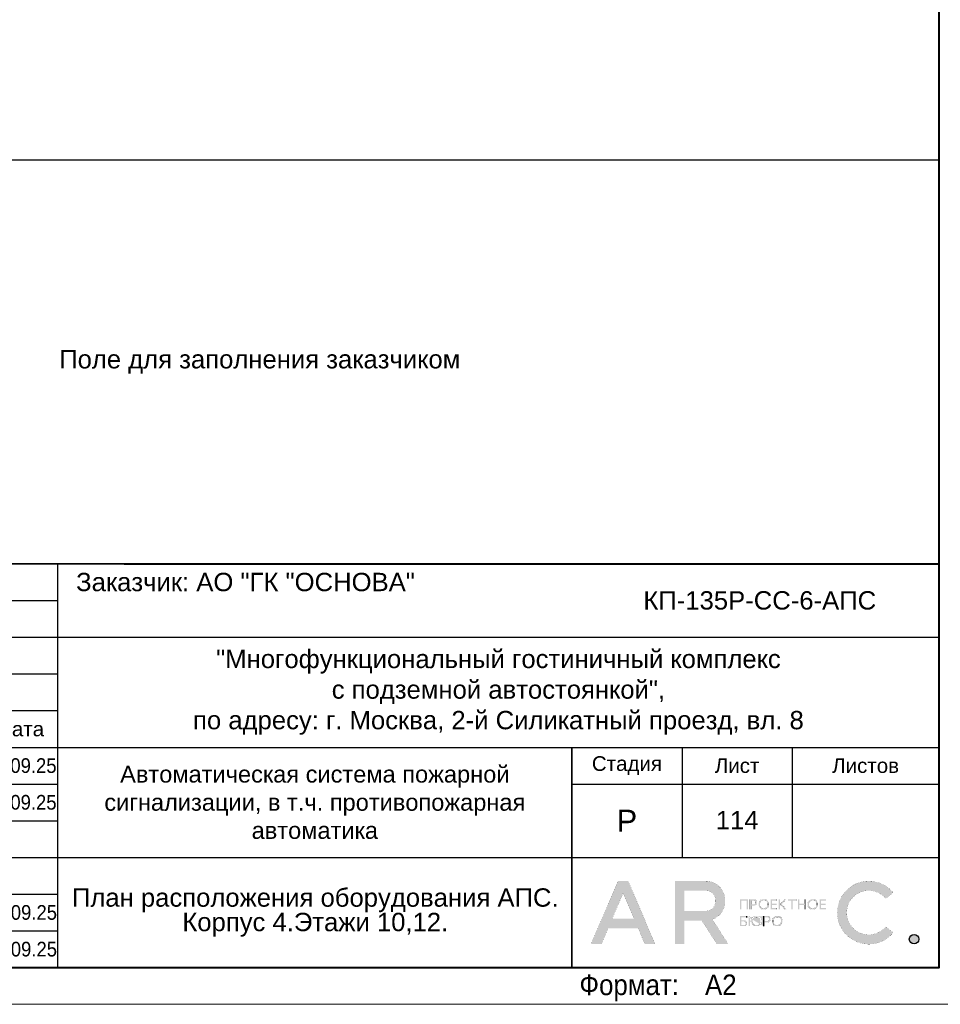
# Model space of a CAD drawing. Header units: millimetres. Extents: x -816133 to 919604, y 87941 to 147341.
# Tile 162 of 256: x 11848 to 24384, y 87941 to 101352. Entities that reach past the tile are written whole.
import ezdxf
from ezdxf.enums import TextEntityAlignment as Align

# ---------------------------------------------------------------- set-up
doc = ezdxf.new("R2010")
doc.units = ezdxf.units.MM
doc.layers.get('Defpoints').update_dxf_attribs({"color": 252})
doc.layers.add('DB CP Оформление', color=7, linetype='Continuous', lineweight=25)
doc.layers.add('Рамка', color=7, linetype='Continuous', lineweight=18)
doc.layers.add('DB CP Подписи', color=7, linetype='Continuous', lineweight=25, true_color=0x0a45f5)
doc.layers.add('Автоматика', color=1, linetype='Continuous')
doc.layers.add('формат', color=250, linetype='Continuous')
doc.styles.add('Arial', font='arial.ttf', dxfattribs={"width": 0.9, "height": 699.9999999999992})
doc.styles.add('CP.Text', font='arial.ttf')
doc.styles.add('CP.Text дата', font='arial.ttf', dxfattribs={"width": 0.9})

# ---------------------------------------------------------------- blocks, each defined once
blk = doc.blocks.new('*U1162')
at = {"color": 0, "lineweight": 0}
blk.add_lwpolyline([(-841, 3.464264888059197e-14), (6.661338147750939e-14, 6.661338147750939e-14), (-1.377945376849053e-14, 594.0000000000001), (-841.0000000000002, 594.0000000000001)], close=True, dxfattribs=at)
at = {"lineweight": 40}
blk.add_lwpolyline([(-821, 5.000000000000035), (-4.999999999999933, 5.000000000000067), (-5.000000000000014, 589.0000000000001), (-821.0000000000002, 589.0000000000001)], close=True, dxfattribs=at)
at = {"style": 'Arial', "width": 0.9}
blk.add_text('Формат:', height=2.8, dxfattribs=at).set_placement((-53.97311837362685, 1.250000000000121))
at = {"style": 'Arial', "width": 0.9, "flags": 8}
blk.add_attdef('FORMAT', (-36.87188609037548, 1.257088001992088), '', height=2.8, dxfattribs=at)
blk = doc.blocks.new('Попов')
at = {"layer": 'DB CP Подписи', "color": 160, "true_color": 0x0a45f5}
for points in [[(7.394956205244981, 7.032094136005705), (4.284556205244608, 0.8400941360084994), (3.982156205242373, 0.4944941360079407), (3.665356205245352, 0.2583778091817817), (3.190156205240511, 0.09837780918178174), (2.801356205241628, 0.2064941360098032), (2.509696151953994, 0.451294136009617), (2.383756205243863, 0.7680941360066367), (2.429696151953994, 0.9984941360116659), (2.62855620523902, 1.243294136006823), (3.319756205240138, 1.603294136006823), (3.895756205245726, 1.848094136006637), (4.370956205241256, 1.992094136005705), (4.918156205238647, 1.992094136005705)], [(7.394956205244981, 7.032094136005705), (6.962956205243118, 6.427294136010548), (4.918156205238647, 1.992094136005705)], [(8.094156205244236, 0.03369413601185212), (8.828556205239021, 0.5520941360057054), (9.980556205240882, 1.272094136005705), (10.85895620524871, 1.761694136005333), (10.41255620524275, 1.084894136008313), (11.57895620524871, 2.611294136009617), (12.16935620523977, 3.84969413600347), (12.471756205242, 4.713694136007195), (12.629696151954, 5.419294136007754), (12.689696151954, 6.2400941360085), (12.54375620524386, 6.945694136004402), (12.34215620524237, 7.075294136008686), (12.03975620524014, 7.075294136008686), (11.64969615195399, 6.6000941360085), (11.379696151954, 5.779294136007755), (11.21895620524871, 4.728094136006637), (10.72935620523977, 3.014494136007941), (9.418956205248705, 0.0336941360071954)], [(5.979696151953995, 4.069175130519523), (4.859696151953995, -0.1216221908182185), (5.311356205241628, 0.624094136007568), (5.311356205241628, 0.8688941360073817), (5.624396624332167, 1.697142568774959), (6.247356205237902, 2.150494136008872), (6.650556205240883, 2.323294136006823), (6.909756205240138, 2.323294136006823), (7.125756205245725, 2.150494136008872), (7.125756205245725, 1.747294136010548), (6.82335620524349, 1.243294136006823), (6.333756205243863, 0.7968941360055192), (5.714556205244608, 0.5088941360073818), (5.412156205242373, 0.5952941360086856), (5.49855620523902, 1.286494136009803), (5.817585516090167, 1.879286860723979), (5.714556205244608, 1.286494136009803), (5.829756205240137, 0.9552941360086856), (6.146556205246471, 0.8832941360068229), (6.794556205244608, 1.012894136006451), (7.528956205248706, 1.459294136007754), (8.119356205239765, 2.064094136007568), (8.407356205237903, 2.510494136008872), (8.407356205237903, 2.899294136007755), (8.320956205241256, 3.028894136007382), (8.090556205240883, 2.956894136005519), (7.816956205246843, 2.366494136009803), (7.816956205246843, 1.963294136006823), (7.989756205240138, 1.776094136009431), (8.364156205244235, 1.891294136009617), (8.82495620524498, 2.323294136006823), (9.055356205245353, 2.697694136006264), (9.271356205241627, 3.302494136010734), (9.012156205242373, 3.561694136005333), (8.882556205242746, 3.561694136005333), (8.709696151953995, 3.3600941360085), (8.709696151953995, 2.978377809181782), (9.039696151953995, 2.408377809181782), (10.349696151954, 3.378377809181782), (11.11969615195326, 4.410259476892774), (11.27818451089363, 5.133235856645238), (11.35539592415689, 5.654323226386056), (11.38831620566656, 5.819447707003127), (11.35539592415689, 5.654323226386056)], [(3.521356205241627, 2.971294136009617), (4.126156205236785, 3.244894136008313), (4.932556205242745, 3.475294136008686), (6.444556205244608, 3.835294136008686), (7.495756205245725, 4.080094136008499)], [(3.521356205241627, 2.971294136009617), (3.294445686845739, 2.859738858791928), (4.789696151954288, 2.859738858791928)], [(1.534156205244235, 0.8688941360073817), (1.303756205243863, 1.041694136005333), (1.217356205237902, 1.214494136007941), (1.447756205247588, 1.416094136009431), (2.038156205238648, 1.603294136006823), (2.815756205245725, 1.761694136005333), (3.506956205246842, 1.876894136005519), (4.357209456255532, 1.989153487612), (4.918156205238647, 1.992094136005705)]]:
    blk.add_spline(points, degree=3, dxfattribs=at)
at = {"layer": 'DB CP Подписи'}
blk.add_spline([(8.094156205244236, 0.03369413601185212), (7.791756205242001, -0.2544480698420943), (7.618956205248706, -0.4847058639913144), (7.618956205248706, -0.8015058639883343), (7.950156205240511, -1.060705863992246), (8.569356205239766, -1.060705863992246), (8.943756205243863, -0.7583058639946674), (9.116556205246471, -0.4991058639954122), (9.418956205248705, 0.0336941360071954)], degree=3, dxfattribs=at)
blk = doc.blocks.new('A$Cf51998ab')
at = {"layer": 'DB CP Подписи'}
for points in [[(2.024743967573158, 7.175397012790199), (0.02474396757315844, 3.175397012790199), (2.524743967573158, 0.1753970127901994), (9.524743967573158, 6.675397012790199), (17.02474396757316, 19.1753970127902), (23.52474396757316, 28.6753970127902), (29.02474396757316, 35.6753970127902), (35.52474396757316, 43.6753970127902), (36.52474396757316, 44.6753970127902), (30.02474396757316, 30.6753970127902), (28.52474396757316, 26.1753970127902), (28.52474396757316, 25.1753970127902), (31.52474396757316, 26.6753970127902), (36.02474396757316, 30.1753970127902), (43.52474396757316, 36.1753970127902), (45.52474396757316, 39.1753970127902), (47.52474396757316, 42.6753970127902), (47.52474396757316, 43.1753970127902), (48.02474396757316, 44.1753970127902), (40.52474396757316, 31.1753970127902), (37.52474396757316, 25.6753970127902), (40.52474396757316, 25.1753970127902), (47.02474396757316, 28.6753970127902), (47.52474396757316, 29.1753970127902)], [(66.52474396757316, 31.6753970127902), (75.02474396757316, 39.1753970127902), (79.02474396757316, 43.6753970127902), (79.52474396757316, 46.6753970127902), (75.02474396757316, 41.6753970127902), (69.02474396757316, 32.6753970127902), (61.02474396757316, 18.6753970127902), (57.02474396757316, 11.6753970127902), (61.52474396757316, 15.6753970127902)], [(57.52474396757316, 34.1753970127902), (54.52474396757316, 34.1753970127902), (50.02474396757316, 31.1753970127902), (49.52474396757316, 26.1753970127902), (54.02474396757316, 27.6753970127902), (56.02474396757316, 29.1753970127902), (58.02474396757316, 33.1753970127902), (57.52474396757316, 34.1753970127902)], [(59.02474396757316, 30.6753970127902), (55.49455854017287, 28.71229258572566), (55.52474396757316, 25.6753970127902), (57.52474396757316, 25.6753970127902), (62.02474396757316, 27.6753970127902), (65.02474396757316, 29.6753970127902), (65.52474396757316, 30.1753970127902)], [(71.80259313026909, 27.23596012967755), (75.18207571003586, 30.02247973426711), (81.43411698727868, 33.40007838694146), (87.77064376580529, 36.27103771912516), (91.06563812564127, 37.45319772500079)]]:
    blk.add_spline(points, degree=3, dxfattribs=at)
blk = doc.blocks.new('Лого')
at = {"layer": 'DB CP Оформление'}
h = blk.add_hatch(color=0, dxfattribs=at)
edge = h.paths.add_edge_path()
edge.add_line((-3.149615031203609, 491.8564630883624), (-2.145539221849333, 491.0307320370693))
edge.add_arc((-5.466713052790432, 493.7619962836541), 4.300000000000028, 39.43316774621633, 320.5668322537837, ccw=False)
edge.add_line((-2.145539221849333, 496.4932605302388), (-3.149615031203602, 495.6675294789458))
edge.add_arc((-5.466713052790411, 493.7619962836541), 3.000000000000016, 39.43316774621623, 320.5668322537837)
edge = h.paths.add_edge_path()
edge.add_arc((0.7039796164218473, 490.1453402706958), 0.65, 0, 360)
h.paths.add_polyline_path([(-38.91856638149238, 496.3972109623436), (-37.43639440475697, 492.9290438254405), (-40.40073835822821, 492.9290438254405)], flags=16)
edge = h.paths.add_edge_path(flags=16)
edge.add_line((-30.56831019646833, 493.9825875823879), (-27.63778042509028, 493.9825875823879))
edge.add_arc((-27.63778042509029, 495.2825875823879), 1.299999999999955, 270.0000000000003, 360.0000000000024)
edge.add_line((-26.33778042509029, 495.2825875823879), (-26.33778042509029, 495.4512324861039))
edge.add_arc((-27.63778042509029, 495.4512324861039), 1.300000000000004, 359.9999999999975, 449.9999999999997)
edge.add_line((-27.63778042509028, 496.7512324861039), (-30.56831019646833, 496.7512324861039))
edge.add_line((-30.56831019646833, 496.7512324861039), (-30.56831019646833, 493.9825875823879))
h.paths.add_polyline_path([(-35.9689509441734, 489.4953402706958), (-36.88082038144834, 491.6290438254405), (-40.956312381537, 491.6290438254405), (-41.8681818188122, 489.4953402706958), (-43.28192242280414, 489.4953402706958), (-39.6254366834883, 498.0512324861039), (-38.21169607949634, 498.0512324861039), (-34.55521034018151, 489.4953402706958)])
edge = h.paths.add_edge_path()
edge.add_line((-30.56831019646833, 489.4953402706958), (-31.86831019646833, 489.4953402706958))
edge.add_line((-31.86831019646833, 489.4953402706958), (-31.86831019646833, 498.0512324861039))
edge.add_line((-31.86831019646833, 498.0512324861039), (-27.63778042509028, 498.0512324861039))
edge.add_arc((-27.63778042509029, 495.4512324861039), 2.600000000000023, 0, 89.99999999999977, ccw=False)
edge.add_line((-25.03778042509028, 495.4512324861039), (-25.03778042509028, 495.2825875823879))
edge.add_arc((-27.63778042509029, 495.2825875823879), 2.600000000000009, -70.23716168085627, 0, ccw=False)
edge.add_line((-26.75864866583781, 492.8357268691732), (-24.6131234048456, 489.4953402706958))
edge.add_line((-24.6131234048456, 489.4953402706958), (-26.15818166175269, 489.4953402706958))
edge.add_line((-26.15818166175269, 489.4953402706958), (-28.20534579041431, 492.6825875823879))
edge.add_line((-28.20534579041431, 492.6825875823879), (-30.56831019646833, 492.6825875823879))
edge.add_line((-30.56831019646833, 492.6825875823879), (-30.56831019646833, 489.4953402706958))
edge = h.paths.add_edge_path(flags=16)
edge.add_line((-21.27053753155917, 492.6928723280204), (-21.27053753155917, 492.5228723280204))
edge.add_arc((-20.82053753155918, 492.5228723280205), 0.4499999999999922, 180.0000000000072, 270.0000000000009)
edge.add_line((-20.82053753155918, 492.0728723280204), (-20.69150461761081, 492.0728723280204))
edge.add_arc((-20.6915046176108, 492.5228723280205), 0.4500000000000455, 269.9999999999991, 359.9999999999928)
edge.add_line((-20.24150461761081, 492.5228723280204), (-20.24150461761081, 492.6928723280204))
edge.add_arc((-20.69150461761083, 492.6928723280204), 0.4500000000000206, 0, 89.99999999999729)
edge.add_line((-20.69150461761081, 493.1428723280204), (-20.82053753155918, 493.1428723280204))
edge.add_arc((-20.82053753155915, 492.6928723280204), 0.4500000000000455, 90.00000000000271, 180)
edge = h.paths.add_edge_path(flags=17)
edge.add_line((-21.62964566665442, 491.9228723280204), (-21.62964566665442, 492.5328723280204))
edge.add_line((-21.62964566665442, 492.5328723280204), (-21.45053753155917, 492.5328723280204))
edge.add_line((-21.45053753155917, 492.5328723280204), (-21.45053753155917, 492.5228723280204))
edge.add_arc((-20.85053753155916, 492.5228723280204), 0.6000000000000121, 180, 269.999999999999)
edge.add_line((-20.85053753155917, 491.9228723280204), (-20.66150461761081, 491.9228723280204))
edge.add_arc((-20.66150461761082, 492.5228723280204), 0.6000000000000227, 270.000000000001, 360)
edge.add_line((-20.06150461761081, 492.5228723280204), (-20.06150461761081, 492.6928723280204))
edge.add_arc((-20.66150461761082, 492.6928723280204), 0.6000000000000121, 0, 89.99999999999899)
edge.add_line((-20.66150461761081, 493.2928723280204), (-20.85053753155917, 493.2928723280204))
edge.add_arc((-20.85053753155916, 492.6928723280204), 0.6000000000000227, 90.00000000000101, 180)
edge.add_line((-21.45053753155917, 492.6928723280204), (-21.45053753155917, 492.6828723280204))
edge.add_line((-21.45053753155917, 492.6828723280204), (-21.62964566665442, 492.6828723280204))
edge.add_line((-21.62964566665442, 492.6828723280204), (-21.62964566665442, 493.2928723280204))
edge.add_line((-21.62964566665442, 493.2928723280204), (-21.80964566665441, 493.2928723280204))
edge.add_line((-21.80964566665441, 493.2928723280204), (-21.80964566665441, 491.9228723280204))
edge.add_line((-21.80964566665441, 491.9228723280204), (-21.62964566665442, 491.9228723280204))
edge = h.paths.add_edge_path(flags=16)
edge.add_line((-18.44160413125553, 492.6928723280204), (-18.44160413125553, 492.5228723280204))
edge.add_arc((-17.99160413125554, 492.5228723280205), 0.4499999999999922, 180.0000000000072, 270.0000000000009)
edge.add_line((-17.99160413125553, 492.0728723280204), (-17.86257121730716, 492.0728723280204))
edge.add_arc((-17.86257121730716, 492.5228723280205), 0.4500000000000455, 269.9999999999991, 359.9999999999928)
edge.add_line((-17.41257121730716, 492.5228723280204), (-17.41257121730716, 492.6928723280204))
edge.add_arc((-17.86257121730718, 492.6928723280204), 0.4500000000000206, 0, 89.99999999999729)
edge.add_line((-17.86257121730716, 493.1428723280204), (-17.99160413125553, 493.1428723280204))
edge.add_arc((-17.99160413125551, 492.6928723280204), 0.4500000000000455, 90.00000000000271, 180)
edge = h.paths.add_edge_path()
edge.add_line((-18.62160413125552, 492.6928723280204), (-18.62160413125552, 492.5228723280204))
edge.add_arc((-18.02160413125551, 492.5228723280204), 0.6000000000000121, 180, 269.999999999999)
edge.add_line((-18.02160413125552, 491.9228723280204), (-17.83257121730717, 491.9228723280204))
edge.add_arc((-17.83257121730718, 492.5228723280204), 0.6000000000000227, 270.000000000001, 360)
edge.add_line((-17.23257121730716, 492.5228723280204), (-17.23257121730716, 492.6928723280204))
edge.add_arc((-17.83257121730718, 492.6928723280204), 0.6000000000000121, 0, 89.99999999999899)
edge.add_line((-17.83257121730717, 493.2928723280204), (-18.02160413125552, 493.2928723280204))
edge.add_arc((-18.02160413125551, 492.6928723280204), 0.6000000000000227, 90.00000000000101, 180)
edge = h.paths.add_edge_path(flags=16)
edge.add_line((-13.61226025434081, 494.9777851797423), (-13.61226025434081, 494.8077851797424))
edge.add_arc((-13.16226025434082, 494.8077851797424), 0.4499999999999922, 180.0000000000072, 270.0000000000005)
edge.add_line((-13.16226025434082, 494.3577851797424), (-13.03322734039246, 494.3577851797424))
edge.add_arc((-13.03322734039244, 494.8077851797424), 0.4500000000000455, 269.9999999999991, 359.9999999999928)
edge.add_line((-12.58322734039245, 494.8077851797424), (-12.58322734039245, 494.9777851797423))
edge.add_arc((-13.03322734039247, 494.9777851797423), 0.4500000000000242, 0, 89.99999999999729)
edge.add_line((-13.03322734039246, 495.4277851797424), (-13.16226025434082, 495.4277851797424))
edge.add_arc((-13.16226025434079, 494.9777851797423), 0.4500000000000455, 90.00000000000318, 180)
edge = h.paths.add_edge_path()
edge.add_line((-13.79226025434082, 494.9777851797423), (-13.79226025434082, 494.8077851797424))
edge.add_arc((-13.19226025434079, 494.8077851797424), 0.6000000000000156, 180, 269.9999999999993)
edge.add_line((-13.19226025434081, 494.2077851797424), (-13.00322734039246, 494.2077851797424))
edge.add_arc((-13.00322734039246, 494.8077851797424), 0.6000000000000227, 270.000000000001, 360)
edge.add_line((-12.40322734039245, 494.8077851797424), (-12.40322734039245, 494.9777851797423))
edge.add_arc((-13.00322734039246, 494.9777851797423), 0.6000000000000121, 0, 89.99999999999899)
edge.add_line((-13.00322734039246, 495.5777851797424), (-13.19226025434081, 495.5777851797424))
edge.add_arc((-13.19226025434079, 494.9777851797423), 0.6000000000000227, 90.00000000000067, 180)
edge = h.paths.add_edge_path(flags=16)
edge.add_line((-20.28705089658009, 494.9777851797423), (-20.28705089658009, 494.8077851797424))
edge.add_arc((-19.8370508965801, 494.8077851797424), 0.4499999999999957, 180.0000000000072, 270.0000000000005)
edge.add_line((-19.83705089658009, 494.3577851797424), (-19.70801798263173, 494.3577851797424))
edge.add_arc((-19.70801798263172, 494.8077851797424), 0.4500000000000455, 269.9999999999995, 359.9999999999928)
edge.add_line((-19.25801798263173, 494.8077851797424), (-19.25801798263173, 494.9777851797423))
edge.add_arc((-19.70801798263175, 494.9777851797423), 0.4500000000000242, 0, 89.99999999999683)
edge.add_line((-19.70801798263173, 495.4277851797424), (-19.83705089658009, 495.4277851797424))
edge.add_arc((-19.83705089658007, 494.9777851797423), 0.4500000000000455, 90.00000000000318, 180)
edge = h.paths.add_edge_path()
edge.add_line((-20.46705089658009, 494.9777851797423), (-20.46705089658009, 494.8077851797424))
edge.add_arc((-19.86705089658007, 494.8077851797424), 0.6000000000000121, 180, 269.999999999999)
edge.add_line((-19.86705089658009, 494.2077851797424), (-19.67801798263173, 494.2077851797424))
edge.add_arc((-19.67801798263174, 494.8077851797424), 0.6000000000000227, 270.000000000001, 360)
edge.add_line((-19.07801798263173, 494.8077851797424), (-19.07801798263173, 494.9777851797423))
edge.add_arc((-19.67801798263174, 494.9777851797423), 0.6000000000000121, 0, 89.99999999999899)
edge.add_line((-19.67801798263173, 495.5777851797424), (-19.86705089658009, 495.5777851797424))
edge.add_arc((-19.86705089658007, 494.9777851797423), 0.6000000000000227, 90.00000000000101, 180)
edge = h.paths.add_edge_path(flags=16)
edge.add_arc((-19.22667760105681, 492.7878723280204), 0.1800000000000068, 270.0000000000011, 360)
edge.add_line((-19.04667760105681, 492.7878723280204), (-19.0466776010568, 492.9328723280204))
edge.add_arc((-19.22667760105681, 492.9328723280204), 0.1800000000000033, 0, 89.99999999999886)
edge.add_line((-19.2266776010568, 493.1128723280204), (-19.63443714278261, 493.1128723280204))
edge.add_line((-19.63443714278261, 493.1128723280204), (-19.6344371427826, 492.6078723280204))
edge.add_line((-19.6344371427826, 492.6078723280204), (-19.22667760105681, 492.6078723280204))
edge = h.paths.add_edge_path()
edge.add_line((-19.63443714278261, 491.9228723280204), (-19.81443714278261, 491.9228723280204))
edge.add_line((-19.81443714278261, 491.9228723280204), (-19.81443714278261, 493.2928723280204))
edge.add_line((-19.81443714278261, 493.2928723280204), (-19.2266776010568, 493.2928723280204))
edge.add_arc((-19.2266776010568, 492.9328723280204), 0.3600000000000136, 0, 89.99999999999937, ccw=False)
edge.add_line((-18.8666776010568, 492.9328723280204), (-18.86667760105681, 492.7878723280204))
edge.add_arc((-19.22667760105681, 492.7878723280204), 0.3600000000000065, -89.99999999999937, 0, ccw=False)
edge.add_line((-19.22667760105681, 492.4278723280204), (-19.63443714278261, 492.4278723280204))
edge.add_line((-19.63443714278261, 492.4278723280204), (-19.63443714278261, 491.9228723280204))
edge = h.paths.add_edge_path(flags=16)
edge.add_line((-22.41432519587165, 492.0728723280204), (-22.81592550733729, 492.0728723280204))
edge.add_line((-22.81592550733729, 492.0728723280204), (-22.81592550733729, 492.5700955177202))
edge.add_line((-22.81592550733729, 492.5700955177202), (-22.41432519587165, 492.5700955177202))
edge.add_arc((-22.41432519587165, 492.3900955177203), 0.17999999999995, -1.807620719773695e-11, 89.99999999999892, ccw=False)
edge.add_line((-22.23432519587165, 492.3900955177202), (-22.23432519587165, 492.2528723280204))
edge.add_arc((-22.41432519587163, 492.2528723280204), 0.1799999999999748, -90.00000000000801, 0, ccw=False)
h.paths.add_polyline_path([(-16.95626591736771, 495.5777851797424), (-17.51223811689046, 494.9677851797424), (-17.55459530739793, 494.9677851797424), (-17.55459530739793, 495.5777851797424), (-17.73459530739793, 495.5777851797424), (-17.73459530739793, 494.2077851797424), (-17.55459530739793, 494.2077851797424), (-17.55459530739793, 494.8177851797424), (-17.47826675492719, 494.8177851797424), (-16.92229455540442, 494.2077851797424), (-16.67874821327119, 494.2077851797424), (-17.32006333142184, 494.9114214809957), (-16.71271957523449, 495.5777851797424)])
edge = h.paths.add_edge_path()
edge.add_line((-22.10894538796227, 493.1128723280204), (-22.8159255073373, 493.1128723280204))
edge.add_line((-22.8159255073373, 493.1128723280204), (-22.81592550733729, 492.7200955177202))
edge.add_line((-22.81592550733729, 492.7200955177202), (-22.41432519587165, 492.7200955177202))
edge.add_arc((-22.41432519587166, 492.3600955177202), 0.3600000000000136, 0, 89.99999999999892, ccw=False)
edge.add_line((-22.05432519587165, 492.3600955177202), (-22.05432519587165, 492.2828723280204))
edge.add_arc((-22.41432519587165, 492.2828723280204), 0.3600000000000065, -89.99999999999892, 0, ccw=False)
edge.add_line((-22.41432519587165, 491.9228723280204), (-23.01592550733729, 491.9228723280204))
edge.add_line((-23.01592550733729, 491.9228723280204), (-23.01592550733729, 493.2928723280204))
edge.add_line((-23.01592550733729, 493.2928723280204), (-22.10894538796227, 493.2928723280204))
edge.add_line((-22.10894538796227, 493.2928723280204), (-22.10894538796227, 493.1128723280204))
h.paths.add_polyline_path([(-15.99401623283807, 495.3977851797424), (-16.45775531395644, 495.3977851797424), (-16.45775531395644, 495.5777851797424), (-15.35027715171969, 495.5777851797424), (-15.35027715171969, 495.3977851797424), (-15.81401623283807, 495.3977851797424), (-15.81401623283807, 494.2077851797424), (-15.99401623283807, 494.2077851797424)])
h.paths.add_polyline_path([(-14.219327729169, 494.9827851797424), (-14.219327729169, 495.5777851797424), (-14.039327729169, 495.5777851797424), (-14.039327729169, 494.2077851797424), (-14.219327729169, 494.2077851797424), (-14.219327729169, 494.8027851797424), (-14.92320967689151, 494.8027851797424), (-14.92320967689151, 494.2077851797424), (-15.10320967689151, 494.2077851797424), (-15.10320967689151, 495.5777851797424), (-14.92320967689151, 495.5777851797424), (-14.92320967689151, 494.9827851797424)])
h.paths.add_polyline_path([(-11.97615986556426, 494.8027851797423), (-11.97615986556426, 494.3877851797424), (-11.30687213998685, 494.3877851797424), (-11.30687213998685, 494.2077851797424), (-12.15615986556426, 494.2077851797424), (-12.15615986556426, 495.5777851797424), (-11.30687213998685, 495.5777851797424), (-11.30687213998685, 495.3977851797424), (-11.97615986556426, 495.3977851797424), (-11.97615986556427, 494.9827851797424), (-11.34484040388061, 494.9827851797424), (-11.34484040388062, 494.8027851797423)])
edge = h.paths.add_edge_path(flags=16)
edge.add_arc((-21.07411837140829, 495.0727851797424), 0.1800000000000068, 270.0000000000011, 360)
edge.add_line((-20.89411837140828, 495.0727851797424), (-20.89411837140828, 495.2177851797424))
edge.add_arc((-21.07411837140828, 495.2177851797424), 0.1800000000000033, 0, 89.99999999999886)
edge.add_line((-21.07411837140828, 495.3977851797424), (-21.48187791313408, 495.3977851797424))
edge.add_line((-21.48187791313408, 495.3977851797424), (-21.48187791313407, 494.8927851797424))
edge.add_line((-21.48187791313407, 494.8927851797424), (-21.07411837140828, 494.8927851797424))
h.paths.add_polyline_path([(-22.81592550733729, 494.2077851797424), (-23.01592550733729, 494.2077851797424), (-23.01592550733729, 495.5777851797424), (-21.90894538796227, 495.5777851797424), (-21.90894538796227, 494.2077851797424), (-22.10894538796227, 494.2077851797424), (-22.10894538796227, 495.3977851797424), (-22.81592550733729, 495.3977851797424)])
h.paths.add_polyline_path([(-18.65095050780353, 494.8027851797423), (-18.65095050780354, 494.3877851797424), (-17.98166278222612, 494.3877851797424), (-17.98166278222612, 494.2077851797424), (-18.83095050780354, 494.2077851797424), (-18.83095050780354, 495.5777851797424), (-17.98166278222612, 495.5777851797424), (-17.98166278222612, 495.3977851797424), (-18.65095050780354, 495.3977851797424), (-18.65095050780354, 494.9827851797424), (-18.01963104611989, 494.9827851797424), (-18.01963104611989, 494.8027851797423)])
edge = h.paths.add_edge_path()
edge.add_line((-21.48187791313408, 494.2077851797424), (-21.66187791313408, 494.2077851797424))
edge.add_line((-21.66187791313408, 494.2077851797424), (-21.66187791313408, 495.5777851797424))
edge.add_line((-21.66187791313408, 495.5777851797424), (-21.07411837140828, 495.5777851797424))
edge.add_arc((-21.07411837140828, 495.2177851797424), 0.3600000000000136, 0, 89.99999999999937, ccw=False)
edge.add_line((-20.71411837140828, 495.2177851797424), (-20.71411837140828, 495.0727851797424))
edge.add_arc((-21.07411837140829, 495.0727851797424), 0.3600000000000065, -89.99999999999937, 0, ccw=False)
edge.add_line((-21.07411837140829, 494.7127851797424), (-21.48187791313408, 494.7127851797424))
edge.add_line((-21.48187791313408, 494.7127851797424), (-21.48187791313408, 494.2077851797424))
edge = h.paths.add_edge_path()
edge.add_line((-19.81443714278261, 493.2928723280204), (-19.81443714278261, 491.9228723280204))
edge.add_line((-22.10894538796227, 493.2928723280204), (-22.10894538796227, 493.1128723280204))
at = {"layer": 'DB CP Оформление', "color": 0}
for p, q in [((-22.10894538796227, 493.2928723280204), (-22.10894538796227, 493.1128723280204)), ((-19.81443714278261, 493.2928723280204), (-19.81443714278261, 491.9228723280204))]:
    blk.add_line(p, q, dxfattribs=at)
at = {"layer": 'DB CP Оформление', "color": 0, "const_width": 0.01}
for points in [[(-35.9689509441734, 489.4953402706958), (-36.88082038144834, 491.6290438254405), (-40.956312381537, 491.6290438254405), (-41.8681818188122, 489.4953402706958), (-43.28192242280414, 489.4953402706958), (-39.6254366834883, 498.0512324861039), (-38.21169607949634, 498.0512324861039), (-34.55521034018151, 489.4953402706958)], [(-38.91856638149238, 496.3972109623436), (-37.43639440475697, 492.9290438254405), (-40.40073835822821, 492.9290438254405)], [(-22.81592550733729, 494.2077851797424), (-23.01592550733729, 494.2077851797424), (-23.01592550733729, 495.5777851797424), (-21.90894538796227, 495.5777851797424), (-21.90894538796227, 494.2077851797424), (-22.10894538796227, 494.2077851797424), (-22.10894538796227, 495.3977851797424), (-22.81592550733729, 495.3977851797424)], [(-18.65095050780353, 494.8027851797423), (-18.65095050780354, 494.3877851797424), (-17.98166278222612, 494.3877851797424), (-17.98166278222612, 494.2077851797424), (-18.83095050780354, 494.2077851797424), (-18.83095050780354, 495.5777851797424), (-17.98166278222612, 495.5777851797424), (-17.98166278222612, 495.3977851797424), (-18.65095050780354, 495.3977851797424), (-18.65095050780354, 494.9827851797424), (-18.01963104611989, 494.9827851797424), (-18.01963104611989, 494.8027851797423)], [(-16.95626591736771, 495.5777851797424), (-17.51223811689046, 494.9677851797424), (-17.55459530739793, 494.9677851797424), (-17.55459530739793, 495.5777851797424), (-17.73459530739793, 495.5777851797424), (-17.73459530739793, 494.2077851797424), (-17.55459530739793, 494.2077851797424), (-17.55459530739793, 494.8177851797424), (-17.47826675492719, 494.8177851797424), (-16.92229455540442, 494.2077851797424), (-16.67874821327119, 494.2077851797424), (-17.32006333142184, 494.9114214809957), (-16.71271957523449, 495.5777851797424)], [(-15.99401623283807, 495.3977851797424), (-16.45775531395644, 495.3977851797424), (-16.45775531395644, 495.5777851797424), (-15.35027715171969, 495.5777851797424), (-15.35027715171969, 495.3977851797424), (-15.81401623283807, 495.3977851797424), (-15.81401623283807, 494.2077851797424), (-15.99401623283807, 494.2077851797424)], [(-14.219327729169, 494.9827851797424), (-14.219327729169, 495.5777851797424), (-14.039327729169, 495.5777851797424), (-14.039327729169, 494.2077851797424), (-14.219327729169, 494.2077851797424), (-14.219327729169, 494.8027851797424), (-14.92320967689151, 494.8027851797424), (-14.92320967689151, 494.2077851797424), (-15.10320967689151, 494.2077851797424), (-15.10320967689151, 495.5777851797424), (-14.92320967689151, 495.5777851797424), (-14.92320967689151, 494.9827851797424)], [(-11.97615986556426, 494.8027851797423), (-11.97615986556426, 494.3877851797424), (-11.30687213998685, 494.3877851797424), (-11.30687213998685, 494.2077851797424), (-12.15615986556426, 494.2077851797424), (-12.15615986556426, 495.5777851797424), (-11.30687213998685, 495.5777851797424), (-11.30687213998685, 495.3977851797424), (-11.97615986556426, 495.3977851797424), (-11.97615986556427, 494.9827851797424), (-11.34484040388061, 494.9827851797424), (-11.34484040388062, 494.8027851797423)]]:
    blk.add_lwpolyline(points, close=True, dxfattribs=at)
for points in [[(-30.56831019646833, 489.4953402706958), (-31.86831019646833, 489.4953402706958), (-31.86831019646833, 498.0512324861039), (-27.63778042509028, 498.0512324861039, -0.414213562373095), (-25.03778042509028, 495.4512324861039), (-25.03778042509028, 495.2825875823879, -0.316436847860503), (-26.75864866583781, 492.8357268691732), (-24.6131234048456, 489.4953402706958), (-26.15818166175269, 489.4953402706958), (-28.20534579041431, 492.6825875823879), (-30.56831019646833, 492.6825875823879)], [(-3.149615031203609, 491.8564630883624), (-2.145539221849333, 491.0307320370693, -2.790346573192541), (-2.145539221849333, 496.4932605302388), (-3.149615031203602, 495.6675294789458, 2.790346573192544)], [(-30.56831019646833, 493.9825875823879), (-27.63778042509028, 493.9825875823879, 0.414213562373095), (-26.33778042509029, 495.2825875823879), (-26.33778042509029, 495.4512324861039, 0.414213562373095), (-27.63778042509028, 496.7512324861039), (-30.56831019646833, 496.7512324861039)], [(-21.48187791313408, 494.2077851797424), (-21.66187791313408, 494.2077851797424), (-21.66187791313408, 495.5777851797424), (-21.07411837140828, 495.5777851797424, -0.4142135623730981), (-20.71411837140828, 495.2177851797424), (-20.71411837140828, 495.0727851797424, -0.4142135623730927), (-21.07411837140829, 494.7127851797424), (-21.48187791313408, 494.7127851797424)], [(-21.07411837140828, 494.8927851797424, 0.4142135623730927), (-20.89411837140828, 495.0727851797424), (-20.89411837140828, 495.2177851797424, 0.4142135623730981), (-21.07411837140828, 495.3977851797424), (-21.48187791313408, 495.3977851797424), (-21.48187791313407, 494.8927851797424)], [(-20.46705089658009, 494.9777851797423), (-20.46705089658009, 494.8077851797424, 0.414213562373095), (-19.86705089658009, 494.2077851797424), (-19.67801798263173, 494.2077851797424, 0.414213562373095), (-19.07801798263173, 494.8077851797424), (-19.07801798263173, 494.9777851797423, 0.414213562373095), (-19.67801798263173, 495.5777851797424), (-19.86705089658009, 495.5777851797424, 0.414213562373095)], [(-20.28705089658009, 494.9777851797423), (-20.28705089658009, 494.8077851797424, 0.414213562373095), (-19.83705089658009, 494.3577851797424), (-19.70801798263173, 494.3577851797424, 0.414213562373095), (-19.25801798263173, 494.8077851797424), (-19.25801798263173, 494.9777851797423, 0.414213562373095), (-19.70801798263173, 495.4277851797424), (-19.83705089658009, 495.4277851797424, 0.414213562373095)], [(-13.79226025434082, 494.9777851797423), (-13.79226025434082, 494.8077851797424, 0.414213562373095), (-13.19226025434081, 494.2077851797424), (-13.00322734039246, 494.2077851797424, 0.414213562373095), (-12.40322734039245, 494.8077851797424), (-12.40322734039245, 494.9777851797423, 0.414213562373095), (-13.00322734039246, 495.5777851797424), (-13.19226025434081, 495.5777851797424, 0.414213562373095)], [(-13.61226025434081, 494.9777851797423), (-13.61226025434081, 494.8077851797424, 0.414213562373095), (-13.16226025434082, 494.3577851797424), (-13.03322734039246, 494.3577851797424, 0.414213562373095), (-12.58322734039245, 494.8077851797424), (-12.58322734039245, 494.9777851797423, 0.414213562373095), (-13.03322734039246, 495.4277851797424), (-13.16226025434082, 495.4277851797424, 0.414213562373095)], [(-22.10894538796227, 493.1128723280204), (-22.8159255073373, 493.1128723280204), (-22.81592550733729, 492.7200955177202), (-22.41432519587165, 492.7200955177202, -0.4142135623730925), (-22.05432519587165, 492.3600955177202), (-22.05432519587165, 492.2828723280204, -0.4142135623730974), (-22.41432519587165, 491.9228723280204), (-23.01592550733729, 491.9228723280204), (-23.01592550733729, 493.2928723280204), (-22.10894538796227, 493.2928723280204)], [(-22.41432519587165, 492.0728723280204), (-22.81592550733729, 492.0728723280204), (-22.81592550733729, 492.5700955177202), (-22.41432519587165, 492.5700955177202, -0.4142135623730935), (-22.23432519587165, 492.3900955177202), (-22.23432519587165, 492.2528723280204, -0.4142135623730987)], [(-21.62964566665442, 491.9228723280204), (-21.62964566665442, 492.5328723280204), (-21.45053753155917, 492.5328723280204), (-21.45053753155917, 492.5228723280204, 0.414213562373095), (-20.85053753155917, 491.9228723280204), (-20.66150461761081, 491.9228723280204, 0.414213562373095), (-20.06150461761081, 492.5228723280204), (-20.06150461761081, 492.6928723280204, 0.414213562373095), (-20.66150461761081, 493.2928723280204), (-20.85053753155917, 493.2928723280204, 0.414213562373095), (-21.45053753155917, 492.6928723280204), (-21.45053753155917, 492.6828723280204), (-21.62964566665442, 492.6828723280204), (-21.62964566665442, 493.2928723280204), (-21.80964566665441, 493.2928723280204), (-21.80964566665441, 491.9228723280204)], [(-21.27053753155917, 492.6928723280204), (-21.27053753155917, 492.5228723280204, 0.414213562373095), (-20.82053753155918, 492.0728723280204), (-20.69150461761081, 492.0728723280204, 0.414213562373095), (-20.24150461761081, 492.5228723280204), (-20.24150461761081, 492.6928723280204, 0.414213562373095), (-20.69150461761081, 493.1428723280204), (-20.82053753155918, 493.1428723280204, 0.414213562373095)], [(-19.63443714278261, 491.9228723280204), (-19.81443714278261, 491.9228723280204), (-19.81443714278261, 493.2928723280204), (-19.2266776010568, 493.2928723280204, -0.4142135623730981), (-18.8666776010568, 492.9328723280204), (-18.86667760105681, 492.7878723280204, -0.4142135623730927), (-19.22667760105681, 492.4278723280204), (-19.63443714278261, 492.4278723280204)], [(-19.22667760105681, 492.6078723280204, 0.4142135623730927), (-19.04667760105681, 492.7878723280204), (-19.0466776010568, 492.9328723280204, 0.4142135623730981), (-19.2266776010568, 493.1128723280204), (-19.63443714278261, 493.1128723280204), (-19.6344371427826, 492.6078723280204)], [(-18.62160413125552, 492.6928723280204), (-18.62160413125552, 492.5228723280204, 0.414213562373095), (-18.02160413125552, 491.9228723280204), (-17.83257121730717, 491.9228723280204, 0.414213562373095), (-17.23257121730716, 492.5228723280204), (-17.23257121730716, 492.6928723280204, 0.414213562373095), (-17.83257121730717, 493.2928723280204), (-18.02160413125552, 493.2928723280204, 0.414213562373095)], [(-18.44160413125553, 492.6928723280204), (-18.44160413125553, 492.5228723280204, 0.414213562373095), (-17.99160413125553, 492.0728723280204), (-17.86257121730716, 492.0728723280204, 0.414213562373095), (-17.41257121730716, 492.5228723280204), (-17.41257121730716, 492.6928723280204, 0.414213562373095), (-17.86257121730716, 493.1428723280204), (-17.99160413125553, 493.1428723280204, 0.414213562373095)]]:
    blk.add_lwpolyline(points, format="xyb", close=True, dxfattribs=at)
at = {"layer": 'DB CP Оформление', "color": 0}
blk.add_circle((0.7039796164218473, 490.1453402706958), 0.65, dxfattribs=at)
at = {"layer": 'Defpoints', "color": 0}
blk.add_lwpolyline([(-45.89650028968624, 501.2732863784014), (4.103499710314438, 501.2732863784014), (4.103499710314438, 486.2732863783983), (-45.89650028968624, 486.2732863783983)], close=True, dxfattribs=at)
blk = doc.blocks.new('A$C5BE547C8')
at = {"layer": 'DB CP Подписи', "color": 160, "true_color": 0x0a45f5}
for points in [[(12.77064067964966, 273.4620631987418), (54.9465189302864, 284.4855278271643), (94.154754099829, 355.2698806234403), (190.2780455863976, 461.4464249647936), (197.8667517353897, 439.9583000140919)], [(553.6754189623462, 292.4671654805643), (541.1363445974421, 294.8536106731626), (543.5881781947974, 221.3447915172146), (618.3679039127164, 188.8783703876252), (688.8570107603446, 181.5274854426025), (702.341915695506, 169.2760206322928), (655.1448083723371, 128.8461685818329), (445.8771119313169, 43.72502877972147), (210.5232081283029, -1.356840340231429), (25.1820216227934, -2.336883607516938), (-119.9528827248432, 30.00445333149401), (-207.229957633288, 105.4676031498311), (-226.8427679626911, 202.491644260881), (-177.8107121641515, 263.2541753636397), (-54.24994114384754, 301.4757719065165), (189.9297362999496, 360.2782164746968), (498.8316938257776, 377.9189649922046), (787.0024744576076, 349.3846527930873)], [(-36.17550682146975, 134.4371501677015), (61.71678818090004, 412.4869762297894)], [(97.94904722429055, 183.3650324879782), (177.0679458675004, 224.8184770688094), (161.8986921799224, 163.5096667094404), (207.1457470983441, 161.4226177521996), (266.314922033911, 204.5548820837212), (296.9437179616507, 255.3396693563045), (253.785020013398, 280.3842265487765), (197.7158576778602, 243.8061435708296), (177.076149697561, 224.897245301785)], [(240.4512582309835, 278.160545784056), (216.6761126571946, 242.9138925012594), (193.0570860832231, 200.9501308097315), (214.3763311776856, 163.8837520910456), (260.4151262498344, 165.1061032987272), (324.2741268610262, 195.7046833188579), (317.2758679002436, 178.2197674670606), (323.3993369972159, 165.9803596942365), (371.5122399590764, 186.0879841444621), (421.3747226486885, 228.0517155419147), (401.2547955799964, 186.9622102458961), (414.3764636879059, 162.4833644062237), (464.2389463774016, 183.4652452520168), (539.4700353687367, 247.2851138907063), (556.5207641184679, 274.5734312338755), (553.6754189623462, 292.4671654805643)], [(12.77064067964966, 273.4620631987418), (53.68175455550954, 259.2054039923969), (47.35787273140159, 207.3811667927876), (60.00563637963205, 173.2529950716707), (97.94904722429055, 183.3650324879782)]]:
    blk.add_spline(points, degree=3, dxfattribs=at)
blk = doc.blocks.new('Никачалов')
blk.add_lwpolyline([(-307.2528087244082, -10.52482762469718), (-266.7209943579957, -10.52482762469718), (-217.2917009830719, 12.19796214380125), (-151.053767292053, 56.65713122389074), (-104.5903002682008, 97.1639252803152), (-42.3079472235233, 148.5397506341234), (-2.762450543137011, 181.1417946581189), (25.90605847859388, 213.7455219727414), (43.7010164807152, 235.4819012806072), (55.56432182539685, 255.2404097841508), (61.49597449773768, 269.0720390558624), (48.64291482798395, 267.0958515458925), (20.96416013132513, 227.5771512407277), (-26.48906123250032, 171.2625404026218), (-43.29770154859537, 147.551656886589), (-106.566372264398, 73.45304175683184), (-171.8145516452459, 1.330614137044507), (-320.1058683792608, -151.8054015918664), (-406.1148320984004, -241.7118334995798), (-487.1818974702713, -312.8461673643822), (-518.8162328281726, -343.4720238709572), (-528.703466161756, -345.4482113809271), (-526.7239574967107, -334.5808633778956), (-516.8401608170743, -316.7968590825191), (-494.0998678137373, -283.2067213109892), (-477.294664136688, -261.4703420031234), (-435.7730954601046, -217.0111729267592), (-400.1831794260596, -188.3598206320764), (-362.6171914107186, -168.6013121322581), (-318.1297963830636, -150.8173078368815), (-234.0969046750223, -118.213580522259), (-154.0195936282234, -90.55032198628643), (-5.728276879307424, -52.01971543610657), (-125.3510846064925, -134.0213973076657), (-130.2929829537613, -133.0333035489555), (-128.316910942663, -131.0571160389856), (-95.39726961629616, -111.8204287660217), (-59.85203000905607, -95.76348443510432), (-27.71938084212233, -87.49177623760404), (-25.77080201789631, -90.41229184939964), (-29.66795968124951, -102.5757764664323), (-30.15252690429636, -110.3610126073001), (-29.17995580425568, -115.7122051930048), (-24.3102270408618, -121.0650810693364), (-17.49535610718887, -123.4974413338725), (-8.24390245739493, -125.9314848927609), (2.468126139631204, -127.3909010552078), (14.15272583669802, -127.3909010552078), (101.7906602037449, -127.3909010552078), (105.0348549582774, -129.2711407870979), (104.8664592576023, -152.815378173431), (110.9218312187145, -158.3651994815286), (128.4246742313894, -163.9133375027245), (156.4780234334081, -166.202617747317), (264.0107071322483, -165.9518068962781), (307.6251938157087, -158.1497378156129), (346.3905716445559, -151.961947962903), (383.8122205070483, -151.961947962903), (403.5351374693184, -158.7119581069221), (436.9152894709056, -161.67118948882), (526.11689822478, -161.927050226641), (598.5373598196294, -138.5208429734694), (676.6111056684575, -125.8742528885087), (713.761259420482, -126.4129070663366)])
blk = doc.blocks.new('ауацуа')
at = {"layer": 'DB CP Оформление'}
for p, q in [((-901444.4389830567, -47611.55045884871), (-882944.4389830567, -47611.55045884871)), ((-901444.4389830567, -53111.55045884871), (-901444.4389830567, -47611.55045884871)), ((-900444.4389830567, -47611.55045884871), (-900444.4389830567, -50111.55045884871)), ((-899444.4389830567, -47611.55045884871), (-899444.4389830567, -53111.55045884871)), ((-898444.4389830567, -47611.55045884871), (-898444.4389830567, -50111.55045884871)), ((-897444.4389830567, -47611.55045884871), (-897444.4389830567, -53111.55045884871)), ((-895944.4389830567, -47611.55045884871), (-895944.4389830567, -53111.55045884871)), ((-894944.4389830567, -53111.55045884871), (-894944.4389830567, -47612.58197722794)), ((-901444.4389830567, -48111.55045884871), (-894944.4389830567, -48111.55045884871)), ((-901444.4389830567, -48611.55045884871), (-894944.4389830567, -48611.55045884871)), ((-894944.4389830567, -48611.55045884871), (-882944.4389830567, -48611.55045884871)), ((-901444.4389830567, -49111.55045884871), (-894944.4389830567, -49111.55045884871)), ((-901444.4389830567, -49611.55045884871), (-894944.4389830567, -49611.55045884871)), ((-901444.4389830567, -50111.55045884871), (-882944.4389830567, -50111.55045884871)), ((-887944.4389830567, -53111.55045884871), (-887944.4389830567, -50111.55045884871)), ((-887944.4389830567, -50111.55045884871), (-887944.4389830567, -53111.55045884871)), ((-886444.4389830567, -50111.55045884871), (-886444.4389830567, -51611.55045884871)), ((-884944.4389830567, -50111.55045884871), (-884944.4389830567, -51611.55045884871)), ((-901444.4389830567, -50611.55045884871), (-894944.4389830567, -50611.55045884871)), ((-887944.4389830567, -50611.55045884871), (-882944.4389830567, -50611.55045884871)), ((-901444.4389830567, -51111.55045884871), (-894944.4389830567, -51111.55045884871)), ((-901444.4389830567, -51611.55045884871), (-894944.4389830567, -51611.55045884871)), ((-894944.4389830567, -51611.55045884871), (-882944.4389830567, -51611.55045884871)), ((-901444.4389830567, -52111.55045884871), (-894944.4389830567, -52111.55045884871)), ((-901444.4389830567, -52611.55045884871), (-894944.4389830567, -52611.55045884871)), ((-901444.4389830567, -53111.55045884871), (-882944.4389830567, -53111.55045884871))]:
    blk.add_line(p, q, dxfattribs=at)
at = {"layer": 'DB CP Оформление', "ltscale": 100}
blk.add_line((-882944.4389830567, -53111.55045884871), (-882944.4389830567, -47611.55045884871), dxfattribs=at)
at = {"layer": 'DB CP Оформление'}
blk.add_lwpolyline([(-887944.4389830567, -51611.55045884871), (-882944.4389830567, -51611.55045884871), (-882944.4389830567, -53111.55045884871), (-887944.4389830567, -53111.55045884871)], close=True, dxfattribs=at)
at = {"layer": 'DB CP Оформление', "color": 0, "xscale": 100, "yscale": 100, "zscale": 100}
blk.add_blockref('Лого', (-883354.7889540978, -101738.8790966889), dxfattribs=at)
at = {"layer": 'DB CP Подписи'}
blk.add_blockref('Никачалов', (-896824.2117446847, -50303.85781468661), dxfattribs=at)
at = {"layer": 'DB CP Подписи', "color": 160, "true_color": 0x0a45f5, "xscale": 1.445624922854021, "yscale": 1.445624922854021, "zscale": 1.445624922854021}
blk.add_blockref('A$C5BE547C8', (-897091.0831624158, -51157.1531102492), dxfattribs=at)
at = {"layer": 'DB CP Подписи'}
for name, p, xscale, yscale, zscale in [('A$Cf51998ab', (-897379.3541802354, -52782.28930560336), 14.0625, 14.0625, 14.0625), ('Попов', (-897444.4389830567, -53111.55045884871), 100, 100, 100)]:
    blk.add_blockref(name, p, dxfattribs=dict(at, xscale=xscale, yscale=yscale, zscale=zscale))
at = {"layer": 'DB CP Оформление', "style": 'CP.Text'}
for s, p in [('Изм.', (-900944.4389830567, -49861.55045884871)), ('Кол.уч.', (-899944.4389830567, -49861.55045884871)), ('Лист', (-898944.4389830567, -49861.55045884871)), ('№док.', (-897944.4389830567, -49861.55045884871)), ('Подпись', (-896694.4389830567, -49861.55045884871)), ('Дата', (-895444.4389830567, -49861.55045884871))]:
    blk.add_text(s, height=200, dxfattribs=at).set_placement(p, align=Align.MIDDLE_CENTER)
at = {"layer": 'DB CP Оформление'}
for s, insert, char_height, width, attachment_point, style in [('\\pxi1,t1;Заказчик: АО "ГК "ОСНОВА"', (-894944.4389830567, -47861.55045884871), 250, 8500, 4, 'CP.Text'), ('КП-135Р-СС-6-АПС', (-886970.4668877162, -48111.55045884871), 250, 3500.000000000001, 4, 'CP.Text'), ('"Многофункциональный гостиничный комплекс ^Jс подземной автостоянкой", \\Pпо адресу: г. Москва, 2-й Силикатный проезд, вл. 8', (-888944.4389830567, -49361.55045884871), 250, 12000, 5, 'CP.Text'), (' Разработал', (-901444.4389830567, -50361.55045884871), 200, 1999.999999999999, 4, 'CP.Text'), (' Никачалов', (-899444.4389830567, -50361.55045884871), 200, 1999.999999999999, 4, 'CP.Text'), ('20.09.25', (-895450.4190462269, -50361.55045884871), 200, 1000, 5, 'CP.Text дата'), ('Стадия', (-887194.4389830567, -50361.55045884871), 200, 1499.999999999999, 5, 'CP.Text'), ('Лист', (-885694.4389830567, -50361.55045884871), 200, 1499.999999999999, 5, 'CP.Text'), ('Листов', (-883944.4389830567, -50361.55045884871), 200, 2000, 5, 'CP.Text'), ('\\pxl0.2375,r0.2375;Автоматическая система пожарной сигнализации, в т.ч. противопожарная автоматика', (-891444.4389830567, -50861.55045884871), 230, 6999.999999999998, 5, 'CP.Text'), (' Проверил', (-901444.4389830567, -50861.55045884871), 200, 1999.999999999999, 4, 'CP.Text'), (' Комлев', (-899444.4389830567, -50861.55045884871), 200, 1999.999999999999, 4, 'CP.Text'), ('20.09.25', (-895450.4190462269, -50861.55045884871), 200, 1000, 5, 'CP.Text дата'), ('Р', (-887194.4389830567, -51111.55045884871), 300, 1499.999999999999, 5, 'CP.Text'), (' Н. контр.', (-901444.4389830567, -52361.55045884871), 200, 1999.999999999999, 4, 'CP.Text'), (' Малиновская', (-899444.4389830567, -52361.55045884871), 200, 1999.999999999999, 4, 'CP.Text'), ('20.09.25', (-895444.4389830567, -52361.55045884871), 200, 1000, 5, 'CP.Text дата'), (' ГИП', (-901444.4389830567, -52861.55045884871), 200, 1999.999999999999, 4, 'CP.Text'), (' Попов', (-899444.4389830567, -52861.55045884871), 200, 1999.999999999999, 4, 'CP.Text'), ('20.09.25', (-895444.4389830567, -52861.55045884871), 200, 1000, 5, 'CP.Text дата')]:
    blk.add_mtext(s, dxfattribs=dict(at, insert=insert, char_height=char_height, width=width, attachment_point=attachment_point, style=style))

msp = doc.modelspace()

# ---------------------------------------------------------------- linework, layer by layer
at = {"layer": 'Defpoints', "color": 0, "lineweight": 18, "ltscale": 0.008333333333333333}
msp.add_line((13269.72317343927, 93933.32782162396), (24366.5335845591, 93933.32782162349), dxfattribs=at)
at = {"layer": 'Defpoints'}
for points in [[(5866.533584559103, 99441.01668652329), (24366.5335845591, 99441.01668652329), (24366.5335845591, 93941.01668654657), (5866.533584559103, 93941.01668654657)], [(5866.533584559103, 93941.01668654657), (24366.5335845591, 93941.01668654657), (24366.5335845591, 88441.01668656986), (5866.533584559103, 88441.01668656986)]]:
    msp.add_lwpolyline(points, close=True, dxfattribs=at)
at = {"layer": 'Рамка'}
msp.add_line((5866.533584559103, 88441.01668656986), (24366.5335845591, 88441.01668656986), dxfattribs=at)

# ---------------------------------------------------------------- block references
msp.add_blockref('ауацуа', (907310.9725676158, 141552.5671454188))
at = {"layer": 'формат', "xscale": 100, "yscale": 100, "zscale": 100}
msp.add_blockref('*U1162', (24866.5335845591, 87941.01668656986), dxfattribs=at).add_auto_attribs({'FORMAT': 'А2'})

# ---------------------------------------------------------------- texts
at = {"layer": 'Defpoints', "insert": (15116.53351374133, 96691.01673469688), "char_height": 250, "width": 18500, "attachment_point": 5, "style": 'CP.Text'}
msp.add_mtext('\\pxl0.2375,r0.2375;Поле для заполнения заказчиком', dxfattribs=at)
at = {"layer": 'Автоматика', "color": 7, "insert": (15872.81629154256, 89191.01668657), "char_height": 250, "width": 6999.999999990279, "attachment_point": 5, "line_spacing_factor": 0.8, "style": 'CP.Text'}
msp.add_mtext('\\pxqc;План расположения оборудования АПС.\\P\\pq*;Корпус 4.Этажи 10,12.', dxfattribs=at)
at = {"layer": 'Рамка', "style": 'CP.Text'}
msp.add_text('114', height=250, dxfattribs=at).set_placement((21617.14497076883, 90449.39046320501), align=Align.MIDDLE_CENTER)

doc.saveas('drawing.dxf')
